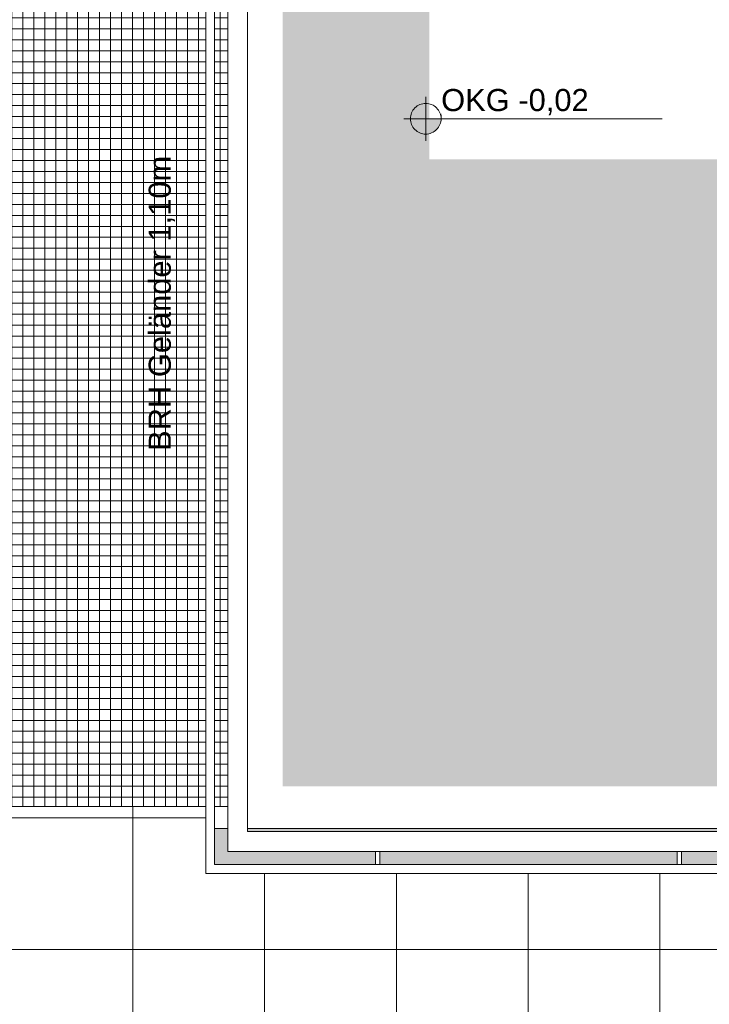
# Model space of a CAD drawing. Header units: metres. Extents: x -180 to 4, y -47 to 4.
# Tile 189 of 256: x -70.11 to -66.97, y -28.59 to -24.11. Entities that reach past the tile are written whole.
import ezdxf

# ---------------------------------------------------------------- set-up
doc = ezdxf.new("R2010")
doc.units = ezdxf.units.M
doc.header["$LTSCALE"] = 0.05
for name, color, linetype, lineweight, true_color in [('30 -34 Innenwände- 6 Elemente', 7, 'Continuous', 9, 0xff6633), ('30 -35 Decken- 11 Bodendurchbruch', 7, 'Continuous', 15, 0x599559), ('30 -36 Dächer- 3 Dachbeläge', 7, 'Continuous', 15, 0x9999ff), ('30 -36 Dächer- 4 Dachbekleidungen', 7, 'Continuous', 9, 0xccccff), ('70 -72 Beschriftung- 1 Beschriftung allgemein', 7, 'Continuous', 9, 0xff6633)]:
    doc.layers.add(name, color=color, linetype=linetype, lineweight=lineweight, true_color=true_color)
for name, color, linetype, lineweight in [('60- 61 allgemeine Ausstattung- 4 Terrassen', 7, 'Continuous', 9), ('70 -72 Beschriftung- 5 Höhenkoten', 7, 'Continuous', 15), ('Keine', 7, 'Continuous', 9)]:
    doc.layers.add(name, color=color, linetype=linetype, lineweight=lineweight)
doc.styles.add('Arial', font='arial.ttf')

# ---------------------------------------------------------------- blocks, each defined once
blk = doc.blocks.new('Gruppe-365')
at = {"color": 255, "lineweight": 9}
blk.add_wipeout([(-29.2882, -0.277), (-29.2882, -0.732), (-33.136, -0.732), (-33.136, -11.472), (-29.2882, -11.472), (-29.2882, -25.8641), (-49.636, -25.8641), (-49.636, -30.912), (-29.2882, -30.912), (-29.2882, -31.367), (-50.091, -31.367), (-50.091, -20.117), (-74.501, -20.117), (-74.501, -31.367), (-74.6216, -31.367), (-74.6216, -13.7471), (-51.971, -13.7471), (-51.971, -10.572), (-50.206, -10.572), (-50.206, -8.842), (-51.131, -8.842), (-51.131, -6.592), (-50.206, -6.592), (-50.206, -0.732), (-74.6216, -0.732), (-74.6216, -0.277), (-49.751, -0.277), (-49.751, -11.527), (-33.591, -11.527), (-33.591, -0.277)], dxfattribs=at).dxf.layer = '30 -36 Dächer- 3 Dachbeläge'
blk = doc.blocks.new('Gruppe-776')
at = {"layer": '70 -72 Beschriftung- 5 Höhenkoten', "linetype": 'Continuous', "lineweight": 0}
h = blk.add_hatch(color=7, dxfattribs=at)
edge = h.paths.add_edge_path()
edge.add_arc((-68.264, -24.5599), 0.07, 90, 180)
edge.add_line((-68.334, -24.5599), (-68.264, -24.5599))
edge.add_line((-68.264, -24.5599), (-68.264, -24.4899))
at = {"layer": '70 -72 Beschriftung- 5 Höhenkoten'}
blk.add_line((-68.264, -24.6599), (-68.264, -24.4599), dxfattribs=at)
at = {"layer": '70 -72 Beschriftung- 5 Höhenkoten', "flags": 128}
for points in [[(-68.264, -24.4899, 0.414214), (-68.334, -24.5599), (-68.264, -24.5599)], [(-68.334, -24.5599, 0.414214), (-68.264, -24.6299), (-68.264, -24.5599)]]:
    blk.add_lwpolyline(points, format="xyb", close=True, dxfattribs=at)
at = {"color": 255, "linetype": 'Continuous'}
blk.add_wipeout([(-68.194, -24.5599), (-67.5167, -24.5599), (-67.5167, -24.3976), (-68.194, -24.3976)], dxfattribs=at).dxf.layer = '70 -72 Beschriftung- 5 Höhenkoten'
at = {"layer": '70 -72 Beschriftung- 5 Höhenkoten', "linetype": 'Continuous', "lineweight": 0}
h = blk.add_hatch(color=7, dxfattribs=at)
edge = h.paths.add_edge_path()
edge.add_arc((-68.264, -24.5599), 0.07, 270, 360)
edge.add_line((-68.194, -24.5599), (-68.264, -24.5599))
edge.add_line((-68.264, -24.5599), (-68.264, -24.6299))
at = {"layer": '70 -72 Beschriftung- 5 Höhenkoten'}
blk.add_line((-68.364, -24.5599), (-67.1863, -24.5599), dxfattribs=at)
at = {"layer": '70 -72 Beschriftung- 5 Höhenkoten', "flags": 128}
for points in [[(-68.194, -24.5599, 0.414214), (-68.264, -24.4899), (-68.264, -24.5599)], [(-68.264, -24.6299, 0.414214), (-68.194, -24.5599), (-68.264, -24.5599)]]:
    blk.add_lwpolyline(points, format="xyb", close=True, dxfattribs=at)
at = {"layer": '70 -72 Beschriftung- 5 Höhenkoten', "insert": (-68.194, -24.4243), "char_height": 0.10069, "attachment_point": 1, "line_spacing_factor": 0.96878, "style": 'Arial'}
blk.add_mtext('OKG -0,02', dxfattribs=at)
blk = doc.blocks.new('Gruppe-1021')
at = {"color": 255}
blk.add_wipeout([(-68.4735, -27.897), (-68.4735, -27.827), (-68.4935, -27.827), (-68.4935, -27.897)], dxfattribs=at).dxf.layer = '30 -36 Dächer- 4 Dachbekleidungen'
at = {"layer": '30 -36 Dächer- 3 Dachbeläge', "linetype": 'Continuous', "lineweight": 0, "transparency": 33554687}
blk.add_hatch(color=254, dxfattribs=at).paths.add_polyline_path([(-68.4735, -27.807), (-68.4735, -27.827), (-68.4935, -27.827), (-68.4935, -27.807)])
at = {"layer": '30 -36 Dächer- 3 Dachbeläge', "color": 254, "linetype": 'Continuous', "lineweight": 9, "true_color": 0xccccff, "transparency": 33554687, "flags": 128}
blk.add_lwpolyline([(-68.4735, -27.807), (-68.4735, -27.827), (-68.4935, -27.827), (-68.4935, -27.807)], dxfattribs=at)
at = {"layer": '30 -36 Dächer- 4 Dachbekleidungen', "flags": 128}
for points in [[(-68.5085, -27.897), (-68.5085, -27.827), (-68.4935, -27.827)], [(-68.4735, -27.897), (-68.4735, -27.827), (-68.4935, -27.827), (-68.4935, -27.897)], [(-68.4585, -27.897), (-68.4585, -27.827), (-68.4735, -27.827)]]:
    blk.add_lwpolyline(points, dxfattribs=at)
at = {"color": 255}
blk.add_wipeout([(-68.4735, -27.897), (-68.4735, -27.957), (-68.4935, -27.957), (-68.4935, -27.897)], dxfattribs=at).dxf.layer = '30 -36 Dächer- 4 Dachbekleidungen'
at = {"layer": '30 -36 Dächer- 4 Dachbekleidungen', "flags": 128}
blk.add_lwpolyline([(-68.4735, -27.897), (-68.4735, -27.957), (-68.4935, -27.957), (-68.4935, -27.897)], dxfattribs=at)
blk = doc.blocks.new('Gruppe-1022')
at = {"color": 255}
blk.add_wipeout([(-67.0985, -27.897), (-67.0985, -27.827), (-67.1185, -27.827), (-67.1185, -27.897)], dxfattribs=at).dxf.layer = '30 -36 Dächer- 4 Dachbekleidungen'
at = {"layer": '30 -36 Dächer- 3 Dachbeläge', "linetype": 'Continuous', "lineweight": 0, "transparency": 33554687}
blk.add_hatch(color=254, dxfattribs=at).paths.add_polyline_path([(-67.0985, -27.807), (-67.0985, -27.827), (-67.1185, -27.827), (-67.1185, -27.807)])
at = {"layer": '30 -36 Dächer- 3 Dachbeläge', "color": 254, "linetype": 'Continuous', "lineweight": 9, "true_color": 0xccccff, "transparency": 33554687, "flags": 128}
blk.add_lwpolyline([(-67.0985, -27.807), (-67.0985, -27.827), (-67.1185, -27.827), (-67.1185, -27.807)], dxfattribs=at)
at = {"layer": '30 -36 Dächer- 4 Dachbekleidungen', "flags": 128}
for points in [[(-67.1335, -27.897), (-67.1335, -27.827), (-67.1185, -27.827)], [(-67.0985, -27.897), (-67.0985, -27.827), (-67.1185, -27.827), (-67.1185, -27.897)], [(-67.0835, -27.897), (-67.0835, -27.827), (-67.0985, -27.827)]]:
    blk.add_lwpolyline(points, dxfattribs=at)
at = {"color": 255}
blk.add_wipeout([(-67.0985, -27.897), (-67.0985, -27.957), (-67.1185, -27.957), (-67.1185, -27.897)], dxfattribs=at).dxf.layer = '30 -36 Dächer- 4 Dachbekleidungen'
at = {"layer": '30 -36 Dächer- 4 Dachbekleidungen', "flags": 128}
blk.add_lwpolyline([(-67.0985, -27.897), (-67.0985, -27.957), (-67.1185, -27.957), (-67.1185, -27.897)], dxfattribs=at)
blk = doc.blocks.new('Gruppe-1384')
at = {"layer": '30 -36 Dächer- 3 Dachbeläge', "linetype": 'Continuous', "lineweight": 0}
blk.add_hatch(color=254, dxfattribs=at).paths.add_polyline_path([(-69.22599996, -27.79204198), (-50.5179853, -27.79204198), (-50.5179853, -27.95704198), (-69.22599996, -27.95704198)])
at = {"layer": '60- 61 allgemeine Ausstattung- 4 Terrassen', "linetype": 'Continuous', "lineweight": 0, "transparency": 33554470}
blk.add_hatch(color=7, dxfattribs=at).paths.add_polyline_path([(-68.91599996, -27.60004198), (-50.5179853, -27.60004198), (-50.5179853, -24.74483215), (-68.24731407, -24.74483215), (-68.24731407, -20.54405198), (-68.91599996, -20.54405198)])
at = {"layer": '60- 61 allgemeine Ausstattung- 4 Terrassen', "linetype": 'Continuous', "lineweight": 9, "transparency": 33554534}
h = blk.add_hatch(dxfattribs=at)
h.set_pattern_fill('Platte 60_60 SRF-2', style=0, pattern_type=2)
h.set_pattern_definition([(90, (-69.5985, -37.34404), (-0.6, 7e-17), []), (0, (-69.5985, -37.34404), (0, 0.6), [])])
h.paths.add_polyline_path([(-71.62099996, -31.58904198), (-73.54099996, -31.58904198), (-73.54099996, -27.91704198), (-74.07399996, -27.91704198), (-74.07399996, -31.79405198), (-74.92599996, -31.79405198), (-74.92599996, -37.35704198), (-75.37999996, -37.35704198), (-75.37999996, -39.23704198), (-74.92599996, -39.23704198), (-74.92599996, -39.70204198), (-49.66599996, -39.70204198), (-49.66599996, -31.79405198), (-50.5179853, -31.79405198), (-50.5179853, -27.95704198), (-69.22599996, -27.95704198), (-69.22599996, -27.69210308), (-71.62099996, -27.69454198)])
h.paths.add_polyline_path([(-69.59849996, -37.34404198), (-69.59849996, -29.54404198), (-63.59849996, -29.54404198), (-63.59849996, -37.34404198)])
at = {"layer": '30 -36 Dächer- 3 Dachbeläge', "flags": 128}
blk.add_lwpolyline([(-69.22599996, -27.79204198), (-50.5179853, -27.79204198), (-50.5179853, -27.95704198), (-69.22599996, -27.95704198)], close=True, dxfattribs=at)
at = {"layer": '60- 61 allgemeine Ausstattung- 4 Terrassen', "color": 7}
blk.add_blockref('Gruppe-776', (0, 0), dxfattribs=at)
at = {"color": 255}
blk.add_wipeout([(-69.16599996, -27.80704198), (-50.5179853, -27.80704198), (-50.5179853, -27.89704198), (-69.16599996, -27.89704198)], dxfattribs=at).dxf.layer = '30 -36 Dächer- 4 Dachbekleidungen'
at = {"layer": '30 -36 Dächer- 4 Dachbekleidungen', "flags": 128}
blk.add_lwpolyline([(-69.16599996, -27.80704198), (-50.5179853, -27.80704198), (-50.5179853, -27.89704198), (-69.16599996, -27.89704198)], close=True, dxfattribs=at)
at = {"layer": '70 -72 Beschriftung- 1 Beschriftung allgemein', "color": 7}
for name in ['Gruppe-1021', 'Gruppe-1022']:
    blk.add_blockref(name, (0, 0), dxfattribs=at)
blk = doc.blocks.new('Gruppe-1743')
at = {"color": 255}
blk.add_wipeout([(-50.518, -27.807), (-69.076, -27.807), (-69.076, -20.544), (-69.166, -20.544), (-69.166, -27.897), (-50.518, -27.897)], dxfattribs=at).dxf.layer = '30 -34 Innenwände- 6 Elemente'
at = {"layer": '30 -34 Innenwände- 6 Elemente', "flags": 128}
blk.add_lwpolyline([(-50.518, -27.807), (-69.076, -27.807), (-69.076, -20.544), (-69.166, -20.544), (-69.166, -27.897), (-50.518, -27.897)], close=True, dxfattribs=at)
blk = doc.blocks.new('Gruppe-1744')
at = {"color": 255}
blk.add_wipeout([(-50.518, -27.957), (-69.226, -27.957), (-69.226, -20.544), (-69.266, -20.544), (-69.266, -27.997), (-50.518, -27.997)], dxfattribs=at).dxf.layer = '30 -34 Innenwände- 6 Elemente'
at = {"layer": '30 -34 Innenwände- 6 Elemente', "flags": 128}
blk.add_lwpolyline([(-50.518, -27.957), (-69.226, -27.957), (-69.226, -20.544), (-69.266, -20.544), (-69.266, -27.997), (-50.518, -27.997)], close=True, dxfattribs=at)
blk = doc.blocks.new('Gruppe-1745')
at = {"layer": '30 -34 Innenwände- 6 Elemente', "color": 7, "transparency": 33554687}
blk.add_blockref('Gruppe-1743', (0, 0), dxfattribs=at)
blk.add_blockref('Gruppe-1744', (0, 0), dxfattribs=at)
blk = doc.blocks.new('Gruppe-1746')
at = {"layer": '30 -34 Innenwände- 6 Elemente', "color": 7, "transparency": 33554687}
blk.add_blockref('Gruppe-1745', (0, 0), dxfattribs=at)
at = {"layer": '30 -34 Innenwände- 6 Elemente', "color": 0, "flags": 1}
for tag in ['IFC_UUID', 'instanceID']:
    blk.add_attdef(tag, (-69.266, -27.997), '', height=0.00018, dxfattribs=at)
blk = doc.blocks.new('_Dach_2D (2D)')
at = {"layer": '30 -35 Decken- 11 Bodendurchbruch', "color": 7}
blk.add_blockref('Gruppe-365', (0, 0), dxfattribs=at)
at = {"layer": '60- 61 allgemeine Ausstattung- 4 Terrassen', "color": 7}
blk.add_blockref('Gruppe-1384', (0, 0), dxfattribs=at)
at = {"layer": '60- 61 allgemeine Ausstattung- 4 Terrassen', "linetype": 'Continuous', "lineweight": 9, "transparency": 33554534}
h = blk.add_hatch(dxfattribs=at)
h.set_pattern_fill('Betonfertigteil  SRF', color=252, style=0, pattern_type=2)
h.set_pattern_definition([(0, (0, 0), (3e-18, 0.05), []), (90, (0, 0), (0.05, 0), [])])
h.paths.add_polyline_path([(-71.62099996, -20.54404198), (-69.16599996, -20.54404198), (-69.16599996, -27.69248094), (-71.62099996, -27.69248094)])
at = {"layer": '60- 61 allgemeine Ausstattung- 4 Terrassen', "color": 252, "linetype": 'Continuous', "true_color": 0x888888, "flags": 128}
blk.add_lwpolyline([(-71.62099996, -20.54404198), (-69.16599996, -20.54404198), (-69.16599996, -27.69248094), (-71.62099996, -27.69248094)], close=True, dxfattribs=at)
at = {"layer": '30 -34 Innenwände- 6 Elemente'}
blk.add_blockref('Gruppe-1746', (0, 0), dxfattribs=at)
blk = doc.blocks.new('Gruppe-2050')
at = {"layer": '70 -72 Beschriftung- 1 Beschriftung allgemein', "insert": (-69.5263, -26.073), "char_height": 0.100689, "attachment_point": 1, "rotation": 90, "line_spacing_factor": 0.970891, "style": 'Arial'}
blk.add_mtext('BRH Geländer 1,10m', dxfattribs=at)
blk = doc.blocks.new('_Dach_2D Bemaßung_ Beschriftung (2D)')
at = {"layer": '70 -72 Beschriftung- 1 Beschriftung allgemein', "color": 7}
blk.add_blockref('Gruppe-2050', (0, 0), dxfattribs=at)

msp = doc.modelspace()

# ---------------------------------------------------------------- block references
at = {"layer": 'Keine', "color": 1}
msp.add_blockref('_Dach_2D (2D)', (0, 0), dxfattribs=at)

# ---------------------------------------------------------------- next in the draw order: block references
msp.add_blockref('_Dach_2D Bemaßung_ Beschriftung (2D)', (0, 0), dxfattribs=at)

doc.saveas('drawing.dxf')
